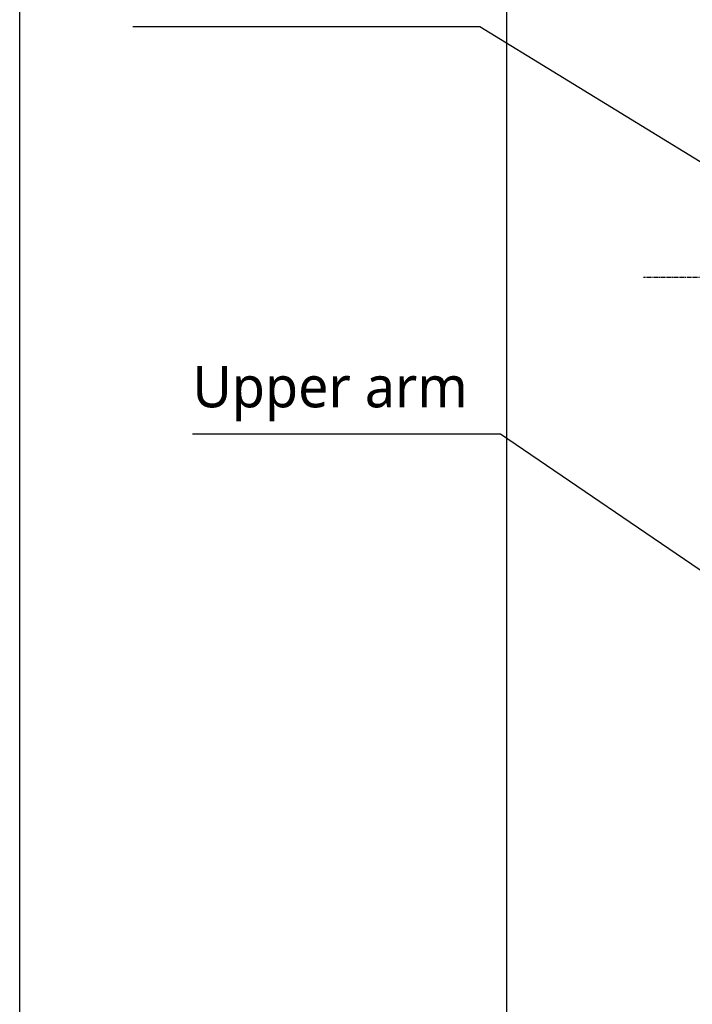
# Model space of a CAD drawing. Header units: millimetres. Extents: x 0 to 4378, y 0 to 2376.
# Tile 137 of 224: x 1208 to 1469, y 988 to 1369. Entities that reach past the tile are written whole.
import ezdxf

# ---------------------------------------------------------------- set-up
doc = ezdxf.new("R2010")
doc.units = ezdxf.units.MM
doc.header["$LTSCALE"] = 0.2
doc.linetypes.add('CENTER2', pattern=[1.125, 0.75, -0.125, 0.125, -0.125])
doc.layers.add('02_Center Line', color=1, linetype='CENTER2')
doc.layers.add('05_Section Line', color=3, linetype='Continuous')
doc.styles.add('Rainbow-5.0 Style', font='malgunsl.ttf')
doc.dimstyles.new('Rainbow-5.0 Style', dxfattribs={"dimtxt": 4, "dimasz": 2.5, "dimexe": 1, "dimexo": 1, "dimgap": 1, "dimtad": 1, "dimdsep": 46, "dimtxsty": 'Rainbow-5.0 Style', "dimcen": 0, "dimclrd": 251, "dimclre": 251, "dimclrt": 7, "dimazin": 3, "dimtp": 0.1, "dimtm": 0.1, "dimtfac": 0.61, "dimtmove": 0, "dimatfit": 3, "dimfxl": 1, "dimlwd": -1, "dimlwe": -1, "dimarcsym": 1})

# ---------------------------------------------------------------- blocks, each defined once
blk = doc.blocks.new('Blk$A37R2-3W24R')
at = {"layer": '02_Center Line', "ltscale": 11.288275}
blk.add_line((38.47, 609.7), (-282.11, 609.7), dxfattribs=at)

msp = doc.modelspace()

# ---------------------------------------------------------------- linework, layer by layer
at = {"layer": '05_Section Line'}
msp.add_lwpolyline([(1208.474, 1442.248), (1396.736, 1442.248), (1396.736, 894.049), (1208.474, 894.049)], close=True, dxfattribs=at)

# ---------------------------------------------------------------- block references
msp.add_blockref('Blk$A37R2-3W24R', (1731.806, 659.684))

# ---------------------------------------------------------------- texts
at = {"color": 7, "insert": (1275.254, 1213.852), "char_height": 16, "attachment_point": 7, "style": 'Rainbow-5.0 Style'}
msp.add_mtext('Upper arm', dxfattribs=at)

# ---------------------------------------------------------------- leaders
at = {"annotation_type": 0, "has_hookline": 1, "hookline_direction": 1}
for points, text_width in [([(1544.313, 1269.384), (1386.396, 1366.426), (1373.896, 1366.426)], 116.644), ([(1544.306, 1106.612), (1394.355, 1208.852), (1381.855, 1208.852)], 101.602)]:
    msp.add_leader(points, dimstyle='Rainbow-5.0 Style', override={"dimscale": 5, "dimgap": 1, "dimtad": 1}, dxfattribs=dict(at, text_width=text_width))

doc.saveas('drawing.dxf')
